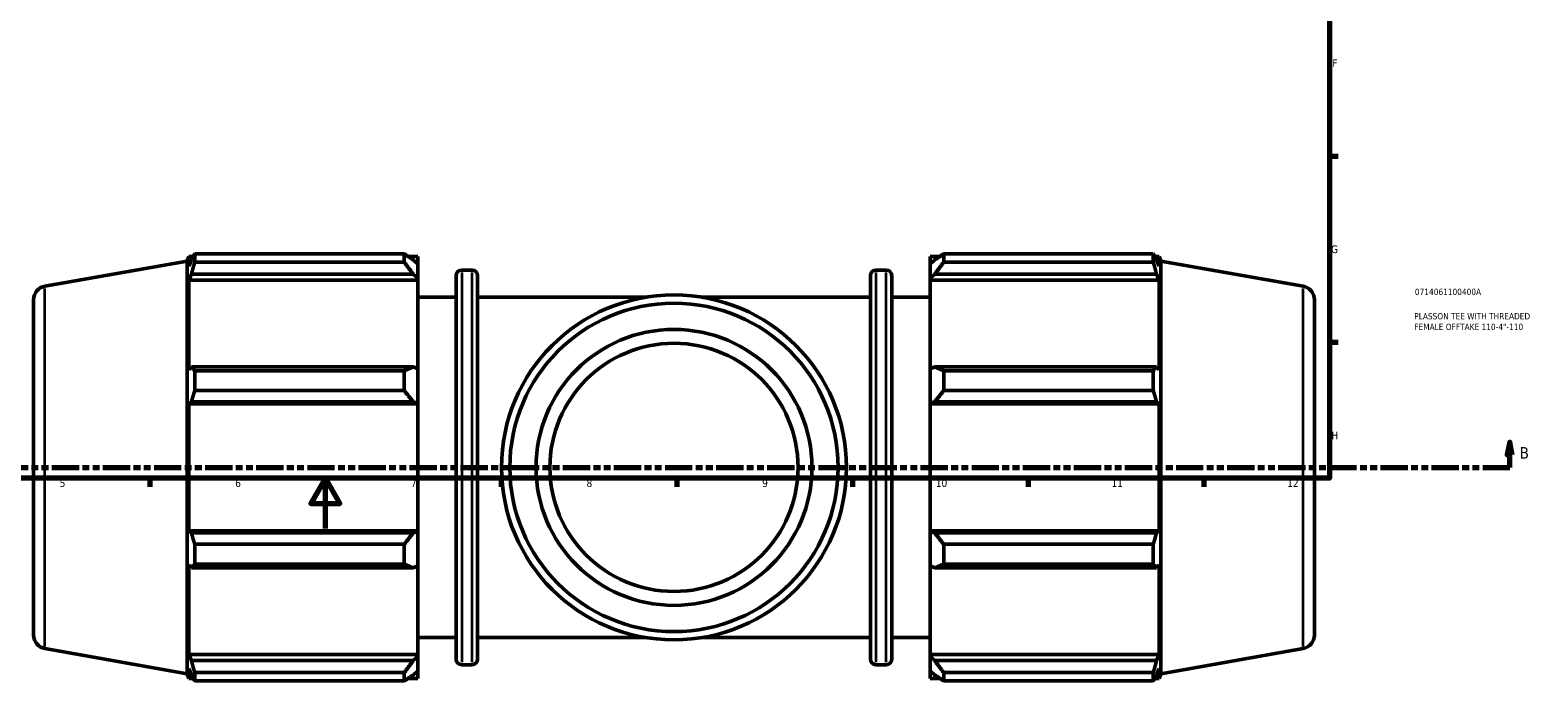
# Model space of a CAD drawing. Header units: millimetres. Extents: x -9 to 1275, y -434 to 882.
# Tile 3 of 6: x 303 to 904, y -61 to 199. Entities that reach past the tile are written whole.
import ezdxf

# ---------------------------------------------------------------- set-up
doc = ezdxf.new("R2010")
doc.units = ezdxf.units.MM
doc.linetypes.add('DOUBLE_DASH_CHAIN', pattern=[1.2403, 0.6614, -0.0827, 0.1654, -0.0827, 0.1654, -0.0827])
for name, color, linetype, lineweight in [('Border (ANSI)', 7, 'Continuous', 70), ('Section Line (ANSI)', 7, 'DOUBLE_DASH_CHAIN', 70), ('Title (ISO)', 7, 'Continuous', 50), ('Visible (ANSI)', 7, 'Continuous', 50), ('Visible Narrow (ANSI)', 7, 'Continuous', 35)]:
    doc.layers.add(name, color=color, linetype=linetype, lineweight=lineweight)
doc.styles.add('Label Text (ANSI)', font='tahoma.ttf')
doc.styles.add('Note Text (ANSI)', font='tahoma.ttf')
doc.styles.add('Note Text (ISO)', font='tahoma.ttf')

# ---------------------------------------------------------------- blocks, each defined once
blk = doc.blocks.new('Borders Default Border')
at = {"layer": 'Border (ANSI)'}
for p, q in [((821, 148.5), (824.45, 148.5)), ((821, 74.25), (824.45, 74.25)), ((350.42, 20), (350.42, 16.55)), ((490.58, 20), (490.58, 16.55)), ((560.67, 20), (560.67, 16.55)), ((630.75, 20), (630.75, 16.55)), ((700.83, 20), (700.83, 16.55)), ((770.92, 20), (770.92, 16.55))]:
    blk.add_line(p, q, dxfattribs=at)
at = {"layer": 'Border (ANSI)', "flags": 128}
for points in [[(20, 20), (20, 574), (821, 574), (821, 20), (20, 20)], [(420.5, 0), (420.5, 20), (414.73, 10), (426.27, 10), (420.5, 20)]]:
    blk.add_lwpolyline(points, dxfattribs=at)
at = {"layer": 'Border (ANSI)', "attachment_point": 7, "style": 'Note Text (ANSI)'}
for s, insert, char_height in [('F', (822.14, 184.1), 3.05), ('G', (821.66, 109.79), 3.05), ('H', (821.81, 35.6), 3.05), ('5', (314.48, 16.49), 3.05), ('6', (384.49, 16.49), 3.05), ('7', (454.6, 16.55), 3.05), ('8', (524.63, 16.48), 3.05), ('9', (594.7, 16.49), 3.05), ('10', (663.96, 16.49), 3.048), ('11', (734.04, 16.55), 3.048), ('12', (804.13, 16.55), 3.048)]:
    blk.add_mtext(s, dxfattribs=dict(at, insert=insert, char_height=char_height))
blk = doc.blocks.new('Title Blocks ISO')
at = {"layer": 'Title (ISO)', "color": 232, "true_color": 0xca0064, "style": 'Note Text (ISO)'}
for tag, p in [('PART_NUMBER_001', (34.08, 73.14)), ('DESCRIPTION_001', (33.84, 63.4)), ('DESCRIPTION_002', (33.84, 59.18))]:
    blk.add_attdef(tag, p, '', height=2.5, dxfattribs=at)
blk = doc.blocks.new('2dTransSection0')
at = {"layer": 'Section Line (ANSI)', "linetype": 'Continuous'}
for p, q in [((892.91, 34.35), (891.91, 29.35)), ((892.91, 29.35), (892.91, 34.35)), ((893.91, 29.35), (892.91, 34.35)), ((882.13, 24.35), (892.91, 24.35)), ((891.91, 29.35), (893.91, 29.35)), ((892.91, 24.35), (892.91, 29.35))]:
    blk.add_line(p, q, dxfattribs=at)
at = {"layer": 'Section Line (ANSI)', "linetype": 'DOUBLE_DASH_CHAIN', "ltscale": 16.435152}
blk.add_line((270.59, 24.35), (892.91, 24.35), dxfattribs=at)
at = {"layer": 'Section Line (ANSI)', "linetype": 'Continuous', "flags": 128}
blk.add_lwpolyline([(893.91, 29.35), (892.91, 34.35), (891.91, 29.35), (893.91, 29.35)], dxfattribs=at)
at = {"layer": 'Section Line (ANSI)'}
blk.add_solid([(893.91, 29.35), (892.91, 34.35), (891.91, 29.35), (893.91, 29.35)], dxfattribs=at)
at = {"layer": 'Section Line (ANSI)', "insert": (896.87, 27.85), "char_height": 4.57, "attachment_point": 7, "style": 'Label Text (ANSI)'}
blk.add_mtext('B', dxfattribs=at)

msp = doc.modelspace()

# ---------------------------------------------------------------- linework, layer by layer
at = {"layer": 'Visible (ANSI)'}
for p, q in [((365.351, 106.66), (366.026, 108.513)), ((366.026, 108.513), (366.026, 104.618)), ((366.026, 108.513), (367.757, 108.513)), ((368.331, 106.229), (368.331, 109.502)), ((368.331, 109.502), (451.901, 109.502)), ((451.901, 106.229), (451.901, 109.502)), ((453.479, 108.513), (457.331, 108.513)), ((457.331, 105.481), (457.331, 108.513)), ((661.731, 108.513), (661.731, 105.481)), ((661.731, 108.513), (665.584, 108.513)), ((667.161, 109.502), (667.161, 106.229)), ((667.161, 109.502), (750.731, 109.502)), ((750.731, 106.229), (750.731, 109.502)), ((751.305, 108.513), (753.037, 108.513)), ((753.037, 104.618), (753.037, 108.513)), ((753.711, 106.66), (753.037, 108.513)), ((308.576, 96.649), (365.351, 106.66)), ((365.351, -57.964), (365.351, 106.66)), ((367.014, 107.207), (366.026, 104.618)), ((451.901, 106.229), (368.331, 106.229)), ((457.331, 105.481), (455.521, 107.207)), ((457.331, 105.481), (457.331, 99.806)), ((474.861, 103.083), (478.978, 103.083)), ((640.085, 103.083), (644.201, 103.083)), ((663.541, 107.207), (661.731, 105.481)), ((661.731, 99.806), (661.731, 105.481)), ((750.731, 106.229), (667.161, 106.229)), ((753.037, 104.618), (752.049, 107.207)), ((753.711, -57.964), (753.711, 106.66)), ((810.486, 96.649), (753.711, 106.66)), ((366.026, 99.003), (367.014, 101.412)), ((457.331, 99.003), (366.026, 99.003)), ((366.026, 99.003), (366.026, 63.211)), ((367.014, 101.412), (455.521, 101.412)), ((455.521, 101.412), (457.331, 99.806)), ((457.331, 99.806), (457.331, 99.003)), ((457.331, 63.629), (457.331, 99.003)), ((472.661, -52.187), (472.661, 100.883)), ((481.178, 100.883), (481.178, -52.187)), ((637.885, -52.187), (637.885, 100.883)), ((646.401, 100.883), (646.401, -52.187)), ((661.731, 99.806), (663.541, 101.412)), ((661.731, 99.003), (661.731, 99.806)), ((661.731, 99.003), (661.731, 63.629)), ((661.731, 99.003), (753.037, 99.003)), ((663.541, 101.412), (752.049, 101.412)), ((752.049, 101.412), (753.037, 99.003)), ((753.037, 63.211), (753.037, 99.003)), ((304.031, 91.233), (304.031, -42.537)), ((457.331, 92.223), (472.661, 92.223)), ((481.178, 92.223), (548.318, 92.223)), ((570.744, 92.223), (637.885, 92.223)), ((646.401, 92.223), (661.731, 92.223)), ((815.031, 91.233), (815.031, -42.537)), ((367.014, 64.465), (366.026, 63.211)), ((455.521, 64.465), (367.014, 64.465)), ((368.331, 54.992), (368.331, 62.893)), ((368.331, 62.893), (451.901, 62.893)), ((451.901, 54.992), (451.901, 62.893)), ((457.331, 63.629), (455.521, 64.465)), ((457.331, 63.629), (457.331, 49.929)), ((663.541, 64.465), (661.731, 63.629)), ((661.731, 49.929), (661.731, 63.629)), ((752.049, 64.465), (663.541, 64.465)), ((667.161, 62.893), (667.161, 54.992)), ((667.161, 62.893), (750.731, 62.893)), ((750.731, 54.992), (750.731, 62.893)), ((753.037, 63.211), (752.049, 64.465)), ((451.901, 54.992), (368.331, 54.992)), ((750.731, 54.992), (667.161, 54.992)), ((366.026, 49.657), (367.014, 50.473)), ((457.331, 49.657), (366.026, 49.657)), ((366.026, 49.657), (366.026, -0.961)), ((367.014, 50.473), (455.521, 50.473)), ((455.521, 50.473), (457.331, 49.929)), ((457.331, 49.929), (457.331, 49.657)), ((457.331, -0.961), (457.331, 49.657)), ((661.731, 49.929), (663.541, 50.473)), ((661.731, 49.657), (661.731, 49.929)), ((661.731, 49.657), (661.731, -0.961)), ((661.731, 49.657), (753.037, 49.657)), ((663.541, 50.473), (752.049, 50.473)), ((752.049, 50.473), (753.037, 49.657)), ((753.037, -0.961), (753.037, 49.657)), ((367.014, -1.777), (366.026, -0.961)), ((457.331, -0.961), (366.026, -0.961)), ((455.521, -1.777), (367.014, -1.777)), ((457.331, -1.233), (455.521, -1.777)), ((457.331, -0.961), (457.331, -1.233)), ((457.331, -1.233), (457.331, -14.933)), ((661.731, -1.233), (661.731, -0.961)), ((661.731, -0.961), (753.037, -0.961)), ((661.731, -14.933), (661.731, -1.233)), ((663.541, -1.777), (661.731, -1.233)), ((752.049, -1.777), (663.541, -1.777)), ((753.037, -0.961), (752.049, -1.777)), ((368.331, -6.296), (451.901, -6.296)), ((368.331, -14.196), (368.331, -6.296)), ((451.901, -14.196), (451.901, -6.296)), ((667.161, -6.296), (667.161, -14.196)), ((667.161, -6.296), (750.731, -6.296)), ((750.731, -14.196), (750.731, -6.296)), ((366.026, -14.515), (366.026, -50.307)), ((366.026, -14.515), (367.014, -15.769)), ((367.014, -15.769), (455.521, -15.769)), ((451.901, -14.196), (368.331, -14.196)), ((455.521, -15.769), (457.331, -14.933)), ((457.331, -50.307), (457.331, -14.933)), ((661.731, -14.933), (661.731, -50.307)), ((661.731, -14.933), (663.541, -15.769)), ((663.541, -15.769), (752.049, -15.769)), ((750.731, -14.196), (667.161, -14.196)), ((752.049, -15.769), (753.037, -14.515)), ((753.037, -50.307), (753.037, -14.515)), ((308.576, -47.953), (365.351, -57.964)), ((457.331, -43.527), (472.661, -43.527)), ((481.178, -43.527), (548.318, -43.527)), ((570.744, -43.527), (637.885, -43.527)), ((646.401, -43.527), (661.731, -43.527)), ((810.486, -47.953), (753.711, -57.964)), ((367.014, -52.715), (366.026, -50.307)), ((457.331, -50.307), (366.026, -50.307)), ((455.521, -52.715), (367.014, -52.715)), ((457.331, -51.11), (455.521, -52.715)), ((457.331, -50.307), (457.331, -51.11)), ((457.331, -51.11), (457.331, -56.785)), ((661.731, -51.11), (661.731, -50.307)), ((661.731, -50.307), (753.037, -50.307)), ((661.731, -56.785), (661.731, -51.11)), ((663.541, -52.715), (661.731, -51.11)), ((752.049, -52.715), (663.541, -52.715)), ((753.037, -50.307), (752.049, -52.715)), ((365.351, -57.964), (366.026, -59.817)), ((366.026, -55.922), (367.014, -58.511)), ((366.026, -55.922), (366.026, -59.817)), ((366.026, -59.817), (367.757, -59.817)), ((368.331, -60.806), (368.331, -57.533)), ((368.331, -57.533), (451.901, -57.533)), ((451.901, -60.806), (451.901, -57.533)), ((453.479, -59.817), (457.331, -59.817)), ((455.521, -58.511), (457.331, -56.785)), ((457.331, -59.817), (457.331, -56.785)), ((474.861, -54.387), (478.978, -54.387)), ((640.085, -54.387), (644.201, -54.387)), ((661.731, -56.785), (661.731, -59.817)), ((661.731, -56.785), (663.541, -58.511)), ((661.731, -59.817), (665.584, -59.817)), ((667.161, -57.533), (667.161, -60.806)), ((667.161, -57.533), (750.731, -57.533)), ((750.731, -60.806), (750.731, -57.533)), ((751.305, -59.817), (753.037, -59.817)), ((752.049, -58.511), (753.037, -55.922)), ((753.037, -59.817), (753.037, -55.922)), ((753.711, -57.964), (753.037, -59.817)), ((451.901, -60.806), (368.331, -60.806)), ((750.731, -60.806), (667.161, -60.806))]:
    msp.add_line(p, q, dxfattribs=at)
for radius in [68.795, 65.493, 55.036, 49.5]:
    msp.add_circle((559.531, 24.348), radius, dxfattribs=at)
for centre, radius, start, end in [((474.861, 100.883), 2.2, 90, 180), ((478.978, 100.883), 2.2, 0, 90), ((640.085, 100.883), 2.2, 90, 180), ((644.201, 100.883), 2.2, 0, 90), ((309.531, 91.233), 5.5, 100, 180), ((809.531, 91.233), 5.5, 0, 80), ((309.531, -42.537), 5.5, 180, 260), ((809.531, -42.537), 5.5, 280, 0), ((474.861, -52.187), 2.2, 180, 270), ((478.978, -52.187), 2.2, 270, 0), ((640.085, -52.187), 2.2, 180, 270), ((644.201, -52.187), 2.2, 270, 0)]:
    msp.add_arc(centre, radius, start, end, dxfattribs=at)
for points, weights in [([(367.014, 107.207), (367.646, 108.331), (368.331, 109.502)], [1.00113706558, 1.00097701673, 1]), ([(455.521, 107.207), (453.784, 108.331), (451.901, 109.502)], [1.00625756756, 1.01197624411, 1.01689662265]), ([(667.161, 109.502), (665.279, 108.331), (663.541, 107.207)], [1.01689662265, 1.01197624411, 1.00625756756]), ([(750.731, 109.502), (751.416, 108.331), (752.049, 107.207)], [1, 1.00097701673, 1.00113706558]), ([(368.331, 106.229), (367.646, 103.771), (367.014, 101.412)], [1, 1.00097701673, 1.00113706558]), ([(451.901, 106.229), (453.784, 103.771), (455.521, 101.412)], [1.01689662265, 1.01197624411, 1.00625756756]), ([(663.541, 101.412), (665.279, 103.771), (667.161, 106.229)], [1.00625756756, 1.01197624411, 1.01689662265]), ([(752.049, 101.412), (751.416, 103.771), (750.731, 106.229)], [1.00113706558, 1.00097701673, 1]), ([(367.014, 64.465), (367.646, 63.695), (368.331, 62.893)], [1.00113706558, 1.00097701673, 1]), ([(455.521, 64.465), (453.784, 63.695), (451.901, 62.893)], [1.00625756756, 1.01197624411, 1.01689662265]), ([(667.161, 62.893), (665.279, 63.695), (663.541, 64.465)], [1.01689662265, 1.01197624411, 1.00625756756]), ([(750.731, 62.893), (751.416, 63.695), (752.049, 64.465)], [1, 1.00097701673, 1.00113706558]), ([(368.331, 54.992), (367.646, 52.687), (367.014, 50.473)], [1, 1.00097701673, 1.00113706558]), ([(451.901, 54.992), (453.784, 52.687), (455.521, 50.473)], [1.01689662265, 1.01197624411, 1.00625756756]), ([(663.541, 50.473), (665.279, 52.687), (667.161, 54.992)], [1.00625756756, 1.01197624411, 1.01689662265]), ([(752.049, 50.473), (751.416, 52.687), (750.731, 54.992)], [1.00113706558, 1.00097701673, 1]), ([(367.014, -1.777), (367.646, -3.99), (368.331, -6.296)], [1.00113706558, 1.00097701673, 1]), ([(455.521, -1.777), (453.784, -3.99), (451.901, -6.296)], [1.00625756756, 1.01197624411, 1.01689662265]), ([(667.161, -6.296), (665.279, -3.99), (663.541, -1.777)], [1.01689662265, 1.01197624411, 1.00625756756]), ([(750.731, -6.296), (751.416, -3.99), (752.049, -1.777)], [1, 1.00097701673, 1.00113706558]), ([(368.331, -14.196), (367.646, -14.999), (367.014, -15.769)], [1, 1.00097701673, 1.00113706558]), ([(451.901, -14.196), (453.784, -14.999), (455.521, -15.769)], [1.01689662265, 1.01197624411, 1.00625756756]), ([(663.541, -15.769), (665.279, -14.999), (667.161, -14.196)], [1.00625756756, 1.01197624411, 1.01689662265]), ([(752.049, -15.769), (751.416, -14.999), (750.731, -14.196)], [1.00113706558, 1.00097701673, 1]), ([(367.014, -52.715), (367.646, -55.075), (368.331, -57.533)], [1.00113706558, 1.00097701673, 1]), ([(455.521, -52.715), (453.784, -55.075), (451.901, -57.533)], [1.00625756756, 1.01197624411, 1.01689662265]), ([(667.161, -57.533), (665.279, -55.075), (663.541, -52.715)], [1.01689662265, 1.01197624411, 1.00625756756]), ([(750.731, -57.533), (751.416, -55.075), (752.049, -52.715)], [1, 1.00097701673, 1.00113706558]), ([(368.331, -60.806), (367.646, -59.635), (367.014, -58.511)], [1, 1.00097701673, 1.00113706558]), ([(451.901, -60.806), (453.784, -59.635), (455.521, -58.511)], [1.01689662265, 1.01197624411, 1.00625756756]), ([(663.541, -58.511), (665.279, -59.635), (667.161, -60.806)], [1.00625756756, 1.01197624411, 1.01689662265]), ([(752.049, -58.511), (751.416, -59.635), (750.731, -60.806)], [1.00113706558, 1.00097701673, 1])]:
    msp.add_rational_spline(points, weights, degree=2, dxfattribs=at)
at = {"layer": 'Visible Narrow (ANSI)'}
for p, q in [((474.861, 102.114), (474.861, -53.418)), ((478.978, -53.418), (478.978, 102.114)), ((640.085, 102.114), (640.085, -53.418)), ((644.201, -53.418), (644.201, 102.114)), ((308.576, -47.063), (308.576, 95.759)), ((810.486, -47.063), (810.486, 95.759))]:
    msp.add_line(p, q, dxfattribs=at)

# ---------------------------------------------------------------- block references
msp.add_blockref('Borders Default Border', (0, 0))
msp.add_blockref('Title Blocks ISO', (821, 20)).add_auto_attribs({'PART_NUMBER_001': '0714061100400A', 'DESCRIPTION_001': 'PLASSON TEE WITH THREADED', 'DESCRIPTION_002': 'FEMALE OFFTAKE 110-4"-110'})
at = {"layer": 'Section Line (ANSI)'}
msp.add_blockref('2dTransSection0', (0, 0), dxfattribs=at)

doc.saveas('drawing.dxf')
